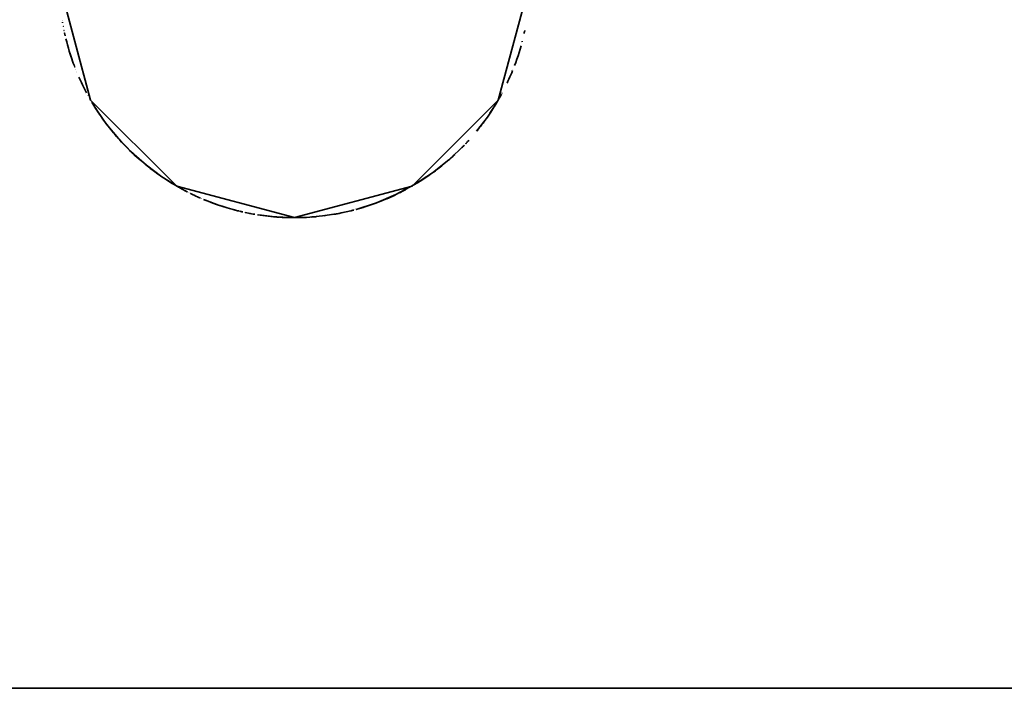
# Model space of a CAD drawing. Header units: millimetres. Extents: x 0 to 420, y 0 to 297.
# Tile 8 of 20: x 129.9 to 132.51, y 188.75 to 190.53. Entities that reach past the tile are written whole.
import ezdxf

# ---------------------------------------------------------------- set-up
doc = ezdxf.new("R2010")
doc.units = ezdxf.units.MM
doc.layers.add('OUTLINE', color=7, linetype='Continuous', lineweight=35, true_color=0x141414)

msp = doc.modelspace()

# ---------------------------------------------------------------- linework, layer by layer
at = {"layer": 'OUTLINE'}
for points in [[(130, 190.625), (130.0837, 190.3125), (130.3125, 190.0837), (130.625, 190), (130.9375, 190.0837), (131.1663, 190.3125), (131.25, 190.625)], [(130.0081, 190.5249), (130.0081, 190.5249), (130.0081, 190.5249), (130.0081, 190.5249), (130.0081, 190.5249), (130.0081, 190.5249), (130.0081, 190.5249)], [(130.0082, 190.524), (130.0082, 190.524), (130.0082, 190.524), (130.0082, 190.524), (130.0082, 190.524), (130.0082, 190.524), (130.0082, 190.524)], [(130.0091, 190.5188), (130.0091, 190.5188), (130.0091, 190.5188), (130.0091, 190.5188), (130.0091, 190.5188), (130.0091, 190.5188), (130.0091, 190.5188)], [(130.0091, 190.5188), (130.0091, 190.5185), (130.0092, 190.5183), (130.0092, 190.5181), (130.0093, 190.5178), (130.0093, 190.5176), (130.0093, 190.5174)], [(130.0109, 190.509), (130.0109, 190.509), (130.0109, 190.509), (130.0109, 190.509), (130.0109, 190.509), (130.0109, 190.509), (130.0109, 190.509)], [(130.011, 190.5085), (130.011, 190.5085), (130.011, 190.5085), (130.011, 190.5085), (130.011, 190.5084), (130.011, 190.5084), (130.011, 190.5084)], [(130.0111, 190.5078), (130.0111, 190.5078), (130.0111, 190.5078), (130.0111, 190.5078), (130.0111, 190.5078), (130.0111, 190.5078), (130.0111, 190.5078)], [(130.0131, 190.4975), (130.0131, 190.4975), (130.0131, 190.4975), (130.0131, 190.4975), (130.0132, 190.4975), (130.0132, 190.4974), (130.0132, 190.4974)], [(130.0146, 190.4908), (130.0149, 190.4895), (130.0151, 190.4883), (130.0154, 190.487), (130.0157, 190.4858), (130.016, 190.4845), (130.0163, 190.4833)], [(130.0146, 190.4906), (130.0146, 190.4906), (130.0146, 190.4905), (130.0147, 190.4904), (130.0147, 190.4904), (130.0147, 190.4903), (130.0147, 190.4903)], [(130.0147, 190.4902), (130.0147, 190.4902), (130.0147, 190.4902), (130.0147, 190.4902), (130.0147, 190.4902), (130.0147, 190.4902), (130.0147, 190.4902)], [(131.235, 190.489), (131.2353, 190.4904), (131.2356, 190.4918), (131.2359, 190.4932), (131.2362, 190.4946), (131.2365, 190.4959), (131.2368, 190.4973)], [(131.2364, 190.4952), (131.2364, 190.4952), (131.2364, 190.4952), (131.2364, 190.4952), (131.2364, 190.4952), (131.2364, 190.4952), (131.2364, 190.4952)], [(130.0182, 190.4752), (130.0203, 190.4669), (130.0225, 190.4587), (130.0249, 190.4505), (130.0273, 190.4423), (130.0299, 190.4341), (130.0325, 190.426)], [(131.2294, 190.4658), (131.2294, 190.4658), (131.2294, 190.4658), (131.2294, 190.4658), (131.2294, 190.4658), (131.2294, 190.4658), (131.2294, 190.4658)], [(131.2297, 190.4668), (131.2297, 190.467), (131.2297, 190.4671), (131.2298, 190.4673), (131.2298, 190.4675), (131.2299, 190.4676), (131.2299, 190.4678)], [(131.2299, 190.4678), (131.23, 190.468), (131.23, 190.4681), (131.23, 190.4683), (131.2301, 190.4685), (131.2301, 190.4687), (131.2302, 190.4688)], [(130.0278, 190.4407), (130.0278, 190.4407), (130.0278, 190.4407), (130.0278, 190.4407), (130.0278, 190.4407), (130.0278, 190.4407), (130.0278, 190.4407)], [(130.028, 190.44), (130.028, 190.44), (130.028, 190.44), (130.028, 190.44), (130.028, 190.44), (130.028, 190.44), (130.028, 190.44)], [(130.0287, 190.4379), (130.0304, 190.4324), (130.0322, 190.4269), (130.0341, 190.4215), (130.036, 190.416), (130.0379, 190.4106), (130.0399, 190.4052)], [(131.2096, 190.4039), (131.2128, 190.4125), (131.2159, 190.4213), (131.2188, 190.43), (131.2216, 190.4388), (131.2243, 190.4477), (131.2269, 190.4566)], [(130.036, 190.4159), (130.036, 190.4159), (130.036, 190.4159), (130.036, 190.4159), (130.036, 190.4159), (130.036, 190.4159), (130.036, 190.4159)], [(130.0395, 190.4064), (130.0397, 190.4058), (130.0399, 190.4052), (130.0401, 190.4047), (130.0403, 190.4041), (130.0406, 190.4035), (130.0408, 190.403)], [(130.0405, 190.4036), (130.0406, 190.4035), (130.0406, 190.4034), (130.0407, 190.4032), (130.0407, 190.4031), (130.0408, 190.403), (130.0408, 190.4028)], [(130.0408, 190.4029), (130.0408, 190.4029), (130.0408, 190.4029), (130.0408, 190.4029), (130.0408, 190.4029), (130.0408, 190.4029), (130.0408, 190.4029)], [(130.0418, 190.4002), (130.0418, 190.4002), (130.0418, 190.4002), (130.0418, 190.4002), (130.0419, 190.4001), (130.0419, 190.4001), (130.0419, 190.4001)], [(130.0419, 190.4001), (130.0419, 190.4001), (130.0419, 190.4001), (130.0419, 190.4001), (130.0419, 190.4001), (130.0419, 190.4001), (130.0419, 190.4001)], [(130.0441, 190.3944), (130.0441, 190.3944), (130.0441, 190.3944), (130.0441, 190.3944), (130.0441, 190.3944), (130.0441, 190.3944), (130.0441, 190.3944)], [(130.0444, 190.3937), (130.0444, 190.3937), (130.0444, 190.3937), (130.0444, 190.3937), (130.0444, 190.3937), (130.0444, 190.3937), (130.0444, 190.3937)], [(130.047, 190.3872), (130.047, 190.3872), (130.047, 190.3872), (130.047, 190.3872), (130.047, 190.3872), (130.047, 190.3872), (130.047, 190.3872)], [(130.0476, 190.3858), (130.0476, 190.3858), (130.0476, 190.3858), (130.0476, 190.3858), (130.0476, 190.3858), (130.0476, 190.3858), (130.0476, 190.3858)], [(131.1896, 190.3569), (131.1922, 190.3624), (131.1947, 190.368), (131.1972, 190.3736), (131.1996, 190.3792), (131.202, 190.3849), (131.2044, 190.3905)], [(131.2054, 190.3932), (131.2054, 190.3932), (131.2054, 190.3932), (131.2054, 190.3932), (131.2054, 190.3932), (131.2054, 190.3932), (131.2054, 190.3932)], [(130.0529, 190.3733), (130.0561, 190.3663), (130.0593, 190.3593), (130.0626, 190.3524), (130.066, 190.3456), (130.0694, 190.3387), (130.073, 190.3319)], [(131.1978, 190.3749), (131.1978, 190.3749), (131.1978, 190.3749), (131.1978, 190.3749), (131.1978, 190.3749), (131.1978, 190.3749), (131.1978, 190.3749)], [(131.1978, 190.3749), (131.1978, 190.3749), (131.1978, 190.3749), (131.1978, 190.3749), (131.1978, 190.3749), (131.1978, 190.3749), (131.1978, 190.3749)], [(131.1983, 190.3761), (131.1983, 190.3761), (131.1983, 190.3761), (131.1983, 190.3761), (131.1983, 190.3761), (131.1983, 190.3761), (131.1983, 190.3761)], [(131.1763, 190.3305), (131.1763, 190.3306), (131.1763, 190.3306), (131.1764, 190.3307), (131.1764, 190.3308), (131.1765, 190.3309), (131.1765, 190.3309)], [(130.0764, 190.3255), (130.0765, 190.3254), (130.0765, 190.3253), (130.0766, 190.3252), (130.0767, 190.3251), (130.0767, 190.325), (130.0768, 190.3249)], [(130.0768, 190.3249), (130.0768, 190.3249), (130.0768, 190.3249), (130.0768, 190.3249), (130.0768, 190.3249), (130.0768, 190.3249), (130.0768, 190.3249)], [(130.0771, 190.3243), (130.0771, 190.3243), (130.0771, 190.3243), (130.0771, 190.3243), (130.0771, 190.3243), (130.0771, 190.3243), (130.0771, 190.3243)], [(130.0791, 190.3206), (130.0791, 190.3206), (130.0791, 190.3206), (130.0791, 190.3206), (130.0791, 190.3206), (130.0791, 190.3206), (130.0791, 190.3206)], [(130.0802, 190.3187), (130.0802, 190.3187), (130.0802, 190.3187), (130.0802, 190.3187), (130.0802, 190.3187), (130.0802, 190.3187), (130.0802, 190.3187)], [(130.0834, 190.3131), (130.0834, 190.3131), (130.0834, 190.3131), (130.0834, 190.3131), (130.0834, 190.3131), (130.0834, 190.3131), (130.0834, 190.3131)], [(130.0841, 190.3119), (130.0841, 190.3119), (130.0841, 190.3119), (130.0841, 190.3119), (130.0841, 190.3119), (130.0841, 190.3119), (130.0841, 190.3119)], [(130.0873, 190.3065), (130.0898, 190.3022), (130.0923, 190.298), (130.0949, 190.2938), (130.0976, 190.2897), (130.1002, 190.2855), (130.1029, 190.2814)], [(130.0873, 190.3064), (130.0873, 190.3064), (130.0873, 190.3064), (130.0873, 190.3064), (130.0873, 190.3064), (130.0873, 190.3064), (130.0873, 190.3064)], [(130.0896, 190.3025), (130.0896, 190.3025), (130.0896, 190.3025), (130.0896, 190.3025), (130.0896, 190.3025), (130.0896, 190.3025), (130.0896, 190.3025)], [(131.1088, 190.2294), (131.1187, 190.2417), (131.1283, 190.2544), (131.1375, 190.2672), (131.1464, 190.2804), (131.155, 190.2937), (131.1632, 190.3072)], [(131.1444, 190.2773), (131.1495, 190.2852), (131.1546, 190.2931), (131.1595, 190.3011), (131.1644, 190.3092), (131.1691, 190.3174), (131.1736, 190.3256)], [(131.1556, 190.2947), (131.159, 190.3002), (131.1623, 190.3058), (131.1656, 190.3114), (131.1688, 190.317), (131.172, 190.3226), (131.1751, 190.3283)], [(131.1644, 190.3092), (131.1644, 190.3092), (131.1644, 190.3092), (131.1644, 190.3092), (131.1644, 190.3092), (131.1644, 190.3092), (131.1644, 190.3092)], [(131.1675, 190.3147), (131.1675, 190.3147), (131.1675, 190.3147), (131.1675, 190.3147), (131.1675, 190.3147), (131.1675, 190.3147), (131.1675, 190.3147)], [(130.092, 190.2986), (130.092, 190.2986), (130.092, 190.2986), (130.092, 190.2986), (130.092, 190.2986), (130.092, 190.2986), (130.092, 190.2986)], [(130.0937, 190.2958), (130.0937, 190.2958), (130.0937, 190.2958), (130.0937, 190.2958), (130.0937, 190.2958), (130.0937, 190.2958), (130.0937, 190.2958)], [(130.0959, 190.2924), (130.0959, 190.2924), (130.0959, 190.2924), (130.0959, 190.2924), (130.0959, 190.2924), (130.0959, 190.2924), (130.0959, 190.2924)], [(130.0961, 190.292), (130.0961, 190.292), (130.0961, 190.292), (130.0961, 190.292), (130.0961, 190.292), (130.0961, 190.292), (130.0961, 190.292)], [(130.0963, 190.2918), (130.1253, 190.2496), (130.1578, 190.2099), (130.1933, 190.173), (130.2318, 190.1392), (130.2729, 190.1086), (130.3164, 190.0815)], [(130.1007, 190.2848), (130.1018, 190.283), (130.103, 190.2813), (130.1042, 190.2795), (130.1053, 190.2778), (130.1065, 190.276), (130.1077, 190.2743)], [(130.1035, 190.2805), (130.11, 190.271), (130.1166, 190.2615), (130.1234, 190.2521), (130.1304, 190.2429), (130.1376, 190.2338), (130.1449, 190.2249)], [(130.1078, 190.2741), (130.1078, 190.2741), (130.1078, 190.2741), (130.1078, 190.2741), (130.1078, 190.2741), (130.1078, 190.2741), (130.1078, 190.2741)], [(130.1111, 190.2694), (130.1111, 190.2693), (130.1112, 190.2692), (130.1113, 190.2691), (130.1113, 190.2689), (130.1114, 190.2688), (130.1115, 190.2687)], [(130.1115, 190.2687), (130.1115, 190.2687), (130.1115, 190.2687), (130.1115, 190.2687), (130.1115, 190.2687), (130.1115, 190.2687), (130.1115, 190.2687)], [(130.1139, 190.2653), (130.1139, 190.2653), (130.1139, 190.2653), (130.1139, 190.2653), (130.1139, 190.2653), (130.1139, 190.2653), (130.1139, 190.2653)], [(130.1178, 190.2597), (130.1179, 190.2597), (130.118, 190.2596), (130.118, 190.2595), (130.1181, 190.2594), (130.1182, 190.2593), (130.1182, 190.2592)], [(130.1182, 190.2592), (130.1182, 190.2592), (130.1182, 190.2592), (130.1182, 190.2592), (130.1182, 190.2592), (130.1182, 190.2592), (130.1182, 190.2592)], [(130.1207, 190.2559), (130.1207, 190.2559), (130.1207, 190.2559), (130.1207, 190.2559), (130.1207, 190.2559), (130.1207, 190.2559), (130.1207, 190.2559)], [(130.1247, 190.2504), (130.1248, 190.2503), (130.1248, 190.2502), (130.1249, 190.2501), (130.125, 190.25), (130.1251, 190.2499), (130.1251, 190.2498)], [(131.1102, 190.231), (131.1134, 190.235), (131.1166, 190.2391), (131.1198, 190.2432), (131.123, 190.2473), (131.1261, 190.2514), (131.1292, 190.2556)], [(130.1453, 190.2244), (130.1453, 190.2244), (130.1453, 190.2244), (130.1453, 190.2244), (130.1453, 190.2244), (130.1453, 190.2244), (130.1453, 190.2244)], [(131.1248, 190.2497), (131.1248, 190.2497), (131.1248, 190.2497), (131.1248, 190.2497), (131.1248, 190.2497), (131.1248, 190.2497), (131.1248, 190.2497)], [(130.1461, 190.2235), (130.1526, 190.2158), (130.1592, 190.2083), (130.1659, 190.2009), (130.1728, 190.1935), (130.1798, 190.1863), (130.1869, 190.1792)], [(130.151, 190.2176), (130.151, 190.2176), (130.151, 190.2176), (130.151, 190.2176), (130.151, 190.2176), (130.151, 190.2176), (130.151, 190.2176)], [(130.1523, 190.2161), (130.1523, 190.2161), (130.1523, 190.2161), (130.1523, 190.2161), (130.1523, 190.2161), (130.1523, 190.2161), (130.1523, 190.2161)], [(130.1634, 190.2037), (130.1634, 190.2037), (130.1634, 190.2037), (130.1634, 190.2037), (130.1634, 190.2037), (130.1634, 190.2037), (130.1634, 190.2037)], [(130.1647, 190.2022), (130.1647, 190.2022), (130.1647, 190.2022), (130.1647, 190.2022), (130.1647, 190.2022), (130.1647, 190.2022), (130.1647, 190.2022)], [(130.166, 190.2008), (130.166, 190.2008), (130.166, 190.2008), (130.166, 190.2008), (130.166, 190.2008), (130.166, 190.2008), (130.166, 190.2008)], [(130.1674, 190.1993), (130.1674, 190.1993), (130.1674, 190.1993), (130.1674, 190.1993), (130.1674, 190.1993), (130.1674, 190.1993), (130.1674, 190.1993)], [(130.1687, 190.1979), (130.1687, 190.1979), (130.1687, 190.1979), (130.1687, 190.1979), (130.1687, 190.1979), (130.1687, 190.1979), (130.1687, 190.1979)], [(131.08, 190.1965), (131.0804, 190.197), (131.0809, 190.1974), (131.0813, 190.1979), (131.0818, 190.1984), (131.0822, 190.1989), (131.0826, 190.1993)], [(131.0818, 190.1984), (131.0829, 190.1996), (131.084, 190.2008), (131.0851, 190.2019), (131.0861, 190.2031), (131.0872, 190.2043), (131.0883, 190.2055)], [(130.17, 190.1965), (130.1702, 190.1963), (130.1704, 190.1961), (130.1706, 190.1959), (130.1708, 190.1957), (130.171, 190.1955), (130.1712, 190.1953)], [(130.1864, 190.1797), (130.1914, 190.1749), (130.1964, 190.1701), (130.2015, 190.1653), (130.2066, 190.1607), (130.2118, 190.156), (130.2171, 190.1515)], [(130.7892, 190.0219), (130.8428, 190.0392), (130.8946, 190.0612), (130.9443, 190.0877), (130.9914, 190.1187), (131.0355, 190.1537), (131.0763, 190.1926)], [(131.0694, 190.1856), (131.0705, 190.1867), (131.0716, 190.1878), (131.0727, 190.1889), (131.0738, 190.19), (131.0748, 190.1911), (131.0759, 190.1922)], [(131.0812, 190.1978), (131.0812, 190.1978), (131.0812, 190.1978), (131.0812, 190.1978), (131.0812, 190.1978), (131.0812, 190.1978), (131.0812, 190.1978)], [(130.1986, 190.168), (130.1987, 190.1679), (130.1988, 190.1678), (130.1989, 190.1677), (130.199, 190.1676), (130.1991, 190.1675), (130.1992, 190.1675)], [(130.1994, 190.1673), (130.1994, 190.1673), (130.1994, 190.1673), (130.1994, 190.1673), (130.1994, 190.1673), (130.1994, 190.1673), (130.1994, 190.1673)], [(130.2009, 190.1659), (130.2009, 190.1659), (130.2009, 190.1659), (130.2009, 190.1659), (130.2009, 190.1659), (130.2009, 190.1659), (130.2009, 190.1659)], [(131.0306, 190.1495), (131.0341, 190.1525), (131.0376, 190.1556), (131.0411, 190.1586), (131.0445, 190.1617), (131.0479, 190.1648), (131.0513, 190.168)], [(130.2275, 190.1427), (130.2275, 190.1427), (130.2275, 190.1427), (130.2275, 190.1427), (130.2275, 190.1427), (130.2275, 190.1427), (130.2275, 190.1427)], [(130.2281, 190.1422), (130.2281, 190.1422), (130.2281, 190.1422), (130.2281, 190.1422), (130.2281, 190.1422), (130.2281, 190.1422), (130.2281, 190.1422)], [(130.2288, 190.1416), (130.2288, 190.1416), (130.2288, 190.1416), (130.2288, 190.1416), (130.2288, 190.1416), (130.2288, 190.1416), (130.2288, 190.1416)], [(130.2294, 190.1412), (130.2294, 190.1412), (130.2294, 190.1412), (130.2294, 190.1412), (130.2294, 190.1412), (130.2294, 190.1412), (130.2294, 190.1412)], [(130.2297, 190.1409), (130.2339, 190.1375), (130.238, 190.1342), (130.2422, 190.131), (130.2464, 190.1277), (130.2506, 190.1245), (130.2549, 190.1214)], [(130.2347, 190.1369), (130.2347, 190.1369), (130.2347, 190.1369), (130.2347, 190.1369), (130.2347, 190.1369), (130.2347, 190.1369), (130.2347, 190.1369)], [(130.2358, 190.136), (130.2358, 190.136), (130.2358, 190.136), (130.2358, 190.136), (130.2358, 190.136), (130.2358, 190.136), (130.2358, 190.136)], [(130.2394, 190.1331), (130.2395, 190.133), (130.2396, 190.133), (130.2397, 190.1329), (130.2398, 190.1328), (130.2399, 190.1327), (130.24, 190.1327)], [(130.24, 190.1327), (130.24, 190.1327), (130.24, 190.1327), (130.24, 190.1327), (130.24, 190.1326), (130.24, 190.1326), (130.24, 190.1326)], [(130.2556, 190.1209), (130.2584, 190.1188), (130.2612, 190.1168), (130.264, 190.1148), (130.2668, 190.1128), (130.2697, 190.1108), (130.2725, 190.1089)], [(130.2567, 190.1201), (130.2579, 190.1191), (130.2592, 190.1182), (130.2605, 190.1173), (130.2618, 190.1163), (130.2631, 190.1154), (130.2644, 190.1145)], [(130.9959, 190.1219), (130.9993, 190.1245), (131.0027, 190.127), (131.0061, 190.1296), (131.0095, 190.1323), (131.0128, 190.1349), (131.0162, 190.1375)], [(130.2646, 190.1144), (130.2646, 190.1144), (130.2646, 190.1144), (130.2646, 190.1144), (130.2646, 190.1144), (130.2646, 190.1144), (130.2646, 190.1144)], [(130.2749, 190.1072), (130.2749, 190.1072), (130.2749, 190.1072), (130.2749, 190.1072), (130.2749, 190.1072), (130.2749, 190.1072), (130.2749, 190.1072)], [(130.2752, 190.107), (130.2752, 190.107), (130.2753, 190.107), (130.2753, 190.107), (130.2753, 190.107), (130.2753, 190.107), (130.2753, 190.107)], [(130.2758, 190.1066), (130.2758, 190.1066), (130.2758, 190.1066), (130.2758, 190.1066), (130.2758, 190.1066), (130.2758, 190.1066), (130.2758, 190.1066)], [(130.2764, 190.1062), (130.2764, 190.1062), (130.2764, 190.1062), (130.2764, 190.1062), (130.2764, 190.1062), (130.2764, 190.1062), (130.2764, 190.1062)], [(130.277, 190.1058), (130.2824, 190.1023), (130.2878, 190.0988), (130.2933, 190.0953), (130.2988, 190.0919), (130.3043, 190.0886), (130.3098, 190.0853)], [(130.2829, 190.102), (130.2829, 190.102), (130.2829, 190.102), (130.2829, 190.102), (130.2829, 190.102), (130.2829, 190.102), (130.2829, 190.102)], [(130.284, 190.1012), (130.284, 190.1012), (130.284, 190.1012), (130.284, 190.1012), (130.284, 190.1012), (130.284, 190.1012), (130.284, 190.1012)], [(130.2882, 190.0985), (130.2882, 190.0985), (130.2882, 190.0985), (130.2882, 190.0985), (130.2882, 190.0985), (130.2882, 190.0985), (130.2882, 190.0985)], [(130.29, 190.0973), (130.29, 190.0973), (130.29, 190.0973), (130.29, 190.0973), (130.29, 190.0973), (130.29, 190.0973), (130.29, 190.0973)], [(130.2912, 190.0966), (130.2912, 190.0966), (130.2912, 190.0966), (130.2912, 190.0966), (130.2912, 190.0966), (130.2912, 190.0966), (130.2912, 190.0966)], [(130.2913, 190.0965), (130.2913, 190.0965), (130.2913, 190.0965), (130.2913, 190.0965), (130.2913, 190.0965), (130.2913, 190.0965), (130.2913, 190.0965)], [(130.2919, 190.0962), (130.2919, 190.0962), (130.2919, 190.0962), (130.2919, 190.0962), (130.2919, 190.0962), (130.2919, 190.0962), (130.2919, 190.0962)], [(130.9503, 190.0913), (130.9513, 190.0919), (130.9523, 190.0925), (130.9533, 190.0931), (130.9542, 190.0937), (130.9552, 190.0944), (130.9562, 190.095)], [(130.9533, 190.0932), (130.9586, 190.0965), (130.9638, 190.0998), (130.9691, 190.1032), (130.9743, 190.1067), (130.9794, 190.1102), (130.9845, 190.1138)], [(130.3152, 190.0822), (130.3155, 190.082), (130.3158, 190.0818), (130.3161, 190.0817), (130.3164, 190.0815), (130.3167, 190.0813), (130.317, 190.0812)], [(130.317, 190.0811), (130.317, 190.0811), (130.317, 190.0811), (130.317, 190.0811), (130.317, 190.0811), (130.317, 190.0811), (130.317, 190.0811)], [(130.3194, 190.0798), (130.3194, 190.0798), (130.3195, 190.0798), (130.3195, 190.0798), (130.3195, 190.0797), (130.3195, 190.0797), (130.3196, 190.0797)], [(130.3196, 190.0797), (130.3196, 190.0797), (130.3196, 190.0797), (130.3196, 190.0797), (130.3196, 190.0797), (130.3196, 190.0797), (130.3196, 190.0797)], [(130.32, 190.0795), (130.3208, 190.0791), (130.3215, 190.0786), (130.3222, 190.0782), (130.323, 190.0778), (130.3237, 190.0774), (130.3245, 190.077)], [(130.3208, 190.079), (130.3239, 190.0773), (130.3271, 190.0756), (130.3302, 190.0739), (130.3334, 190.0722), (130.3366, 190.0705), (130.3397, 190.0689)], [(130.3245, 190.077), (130.3245, 190.077), (130.3246, 190.077), (130.3246, 190.077), (130.3246, 190.077), (130.3246, 190.077), (130.3246, 190.077)], [(130.3249, 190.0767), (130.3276, 190.0753), (130.3302, 190.0739), (130.3329, 190.0725), (130.3356, 190.0711), (130.3382, 190.0697), (130.3409, 190.0683)], [(130.326, 190.0761), (130.326, 190.0761), (130.326, 190.0761), (130.326, 190.0761), (130.326, 190.0761), (130.326, 190.0761), (130.326, 190.0761)], [(130.3303, 190.0738), (130.3303, 190.0738), (130.3303, 190.0738), (130.3303, 190.0738), (130.3303, 190.0738), (130.3303, 190.0738), (130.3303, 190.0738)], [(130.3424, 190.0675), (130.3424, 190.0675), (130.3424, 190.0675), (130.3424, 190.0675), (130.3424, 190.0675), (130.3424, 190.0675), (130.3424, 190.0675)], [(130.343, 190.0673), (130.343, 190.0673), (130.343, 190.0673), (130.343, 190.0673), (130.343, 190.0673), (130.343, 190.0673), (130.343, 190.0673)], [(130.9041, 190.0658), (130.9069, 190.0672), (130.9096, 190.0686), (130.9123, 190.07), (130.915, 190.0714), (130.9177, 190.0728), (130.9205, 190.0742)], [(130.9259, 190.0772), (130.9259, 190.0772), (130.9259, 190.0772), (130.9259, 190.0772), (130.9259, 190.0772), (130.9259, 190.0772), (130.9259, 190.0772)], [(130.9264, 190.0775), (130.9264, 190.0775), (130.9264, 190.0775), (130.9264, 190.0775), (130.9264, 190.0775), (130.9264, 190.0775), (130.9264, 190.0775)], [(130.9279, 190.0783), (130.9279, 190.0783), (130.9279, 190.0783), (130.9279, 190.0783), (130.9279, 190.0783), (130.9279, 190.0783), (130.9279, 190.0783)], [(130.3435, 190.067), (130.3435, 190.067), (130.3435, 190.067), (130.3435, 190.067), (130.3435, 190.067), (130.3435, 190.067), (130.3435, 190.067)], [(130.3454, 190.066), (130.3454, 190.066), (130.3454, 190.066), (130.3454, 190.066), (130.3454, 190.066), (130.3454, 190.066), (130.3454, 190.066)], [(130.347, 190.0652), (130.347, 190.0652), (130.347, 190.0652), (130.347, 190.0652), (130.347, 190.0652), (130.347, 190.0652), (130.347, 190.0652)], [(130.3488, 190.0643), (130.3488, 190.0643), (130.3488, 190.0643), (130.3488, 190.0643), (130.3488, 190.0643), (130.3488, 190.0643), (130.3488, 190.0643)], [(130.3493, 190.0641), (130.3499, 190.0638), (130.3504, 190.0636), (130.3509, 190.0633), (130.3515, 190.063), (130.352, 190.0628), (130.3525, 190.0625)], [(130.3505, 190.0635), (130.3547, 190.0615), (130.3589, 190.0595), (130.3631, 190.0575), (130.3673, 190.0556), (130.3715, 190.0537), (130.3758, 190.0518)], [(130.3526, 190.0625), (130.3526, 190.0625), (130.3526, 190.0625), (130.3526, 190.0625), (130.3526, 190.0625), (130.3526, 190.0625), (130.3526, 190.0625)], [(130.3554, 190.0611), (130.3554, 190.0611), (130.3554, 190.0611), (130.3554, 190.0611), (130.3554, 190.0611), (130.3554, 190.0611), (130.3554, 190.0611)], [(130.3554, 190.0611), (130.3555, 190.0611), (130.3557, 190.061), (130.3558, 190.0609), (130.3559, 190.0609), (130.3561, 190.0608), (130.3562, 190.0608)], [(130.3555, 190.0611), (130.3555, 190.0611), (130.3555, 190.0611), (130.3555, 190.0611), (130.3555, 190.0611), (130.3555, 190.0611), (130.3555, 190.0611)], [(130.3563, 190.0607), (130.3563, 190.0607), (130.3563, 190.0607), (130.3563, 190.0607), (130.3563, 190.0607), (130.3563, 190.0607), (130.3563, 190.0607)], [(130.3563, 190.0607), (130.3563, 190.0607), (130.3563, 190.0607), (130.3563, 190.0607), (130.3563, 190.0607), (130.3563, 190.0607), (130.3563, 190.0607)], [(130.3567, 190.0605), (130.3567, 190.0605), (130.3567, 190.0605), (130.3567, 190.0605), (130.3567, 190.0605), (130.3567, 190.0605), (130.3567, 190.0605)], [(130.3609, 190.0585), (130.3609, 190.0585), (130.3609, 190.0585), (130.3609, 190.0585), (130.3609, 190.0585), (130.3609, 190.0585), (130.3609, 190.0585)], [(130.3614, 190.0583), (130.3614, 190.0583), (130.3614, 190.0583), (130.3614, 190.0583), (130.3614, 190.0583), (130.3614, 190.0583), (130.3614, 190.0583)], [(130.3624, 190.0578), (130.3624, 190.0578), (130.3624, 190.0578), (130.3624, 190.0578), (130.3624, 190.0578), (130.3624, 190.0578), (130.3624, 190.0578)], [(130.3791, 190.0504), (130.3791, 190.0504), (130.3791, 190.0504), (130.3791, 190.0504), (130.3791, 190.0504), (130.3791, 190.0504), (130.3792, 190.0504)], [(130.3834, 190.0486), (130.3957, 190.0436), (130.4082, 190.0388), (130.4208, 190.0343), (130.4335, 190.0301), (130.4462, 190.0261), (130.4591, 190.0224)], [(130.3844, 190.0482), (130.3845, 190.0481), (130.3845, 190.0481), (130.3846, 190.0481), (130.3847, 190.048), (130.3848, 190.048), (130.3848, 190.048)], [(130.3867, 190.0472), (130.387, 190.0471), (130.3873, 190.0469), (130.3877, 190.0468), (130.388, 190.0467), (130.3883, 190.0466), (130.3886, 190.0464)], [(130.3886, 190.0464), (130.3886, 190.0464), (130.3886, 190.0464), (130.3886, 190.0464), (130.3886, 190.0464), (130.3886, 190.0464), (130.3886, 190.0464)], [(130.3886, 190.0464), (130.4001, 190.0419), (130.4117, 190.0375), (130.4233, 190.0334), (130.435, 190.0296), (130.4468, 190.0259), (130.4587, 190.0225)], [(130.39, 190.0459), (130.39, 190.0459), (130.39, 190.0459), (130.39, 190.0459), (130.39, 190.0459), (130.39, 190.0459), (130.39, 190.0459)], [(130.7883, 190.0217), (130.8016, 190.0255), (130.8149, 190.0295), (130.8281, 190.0339), (130.8412, 190.0386), (130.8541, 190.0435), (130.867, 190.0487)], [(130.867, 190.0488), (130.868, 190.0492), (130.869, 190.0496), (130.87, 190.05), (130.8709, 190.0504), (130.8719, 190.0508), (130.8729, 190.0513)], [(130.8706, 190.0503), (130.8746, 190.052), (130.8787, 190.0538), (130.8827, 190.0556), (130.8867, 190.0574), (130.8907, 190.0593), (130.8947, 190.0612)], [(130.8843, 190.0563), (130.8843, 190.0563), (130.8843, 190.0563), (130.8843, 190.0563), (130.8843, 190.0563), (130.8843, 190.0563), (130.8843, 190.0563)], [(130.4587, 190.0225), (130.4587, 190.0225), (130.4587, 190.0225), (130.4587, 190.0225), (130.4587, 190.0225), (130.4587, 190.0225), (130.4587, 190.0225)], [(130.4596, 190.0223), (130.4596, 190.0223), (130.4596, 190.0223), (130.4596, 190.0223), (130.4596, 190.0223), (130.4596, 190.0223), (130.4596, 190.0223)], [(130.4599, 190.0222), (130.4627, 190.0214), (130.4656, 190.0207), (130.4684, 190.0199), (130.4713, 190.0192), (130.4742, 190.0185), (130.477, 190.0178)], [(130.4639, 190.0211), (130.4643, 190.021), (130.4647, 190.0209), (130.4651, 190.0208), (130.4655, 190.0207), (130.4659, 190.0206), (130.4663, 190.0205)], [(130.4651, 190.0208), (130.4651, 190.0208), (130.4651, 190.0208), (130.4651, 190.0208), (130.4651, 190.0208), (130.4651, 190.0208), (130.4651, 190.0208)], [(130.4656, 190.0207), (130.4661, 190.0205), (130.4665, 190.0204), (130.467, 190.0203), (130.4675, 190.0202), (130.4679, 190.0201), (130.4684, 190.0199)], [(130.4776, 190.0176), (130.4776, 190.0176), (130.4776, 190.0176), (130.4776, 190.0176), (130.4776, 190.0176), (130.4776, 190.0176), (130.4776, 190.0176)], [(130.4787, 190.0174), (130.4787, 190.0174), (130.4787, 190.0174), (130.4787, 190.0174), (130.4787, 190.0174), (130.4787, 190.0174), (130.4787, 190.0174)], [(130.4792, 190.0172), (130.4807, 190.0169), (130.4822, 190.0165), (130.4837, 190.0162), (130.4852, 190.0158), (130.4867, 190.0155), (130.4882, 190.0152)], [(130.4793, 190.0172), (130.4793, 190.0172), (130.4793, 190.0172), (130.4793, 190.0172), (130.4793, 190.0172), (130.4793, 190.0172), (130.4793, 190.0172)], [(130.4807, 190.0169), (130.4816, 190.0167), (130.4825, 190.0165), (130.4835, 190.0162), (130.4844, 190.016), (130.4853, 190.0158), (130.4862, 190.0156)], [(130.5305, 190.0072), (130.5727, 190.0022), (130.6151, 190.0001), (130.6575, 190.0008), (130.6998, 190.0045), (130.7417, 190.011), (130.7831, 190.0203)], [(130.7606, 190.0149), (130.7606, 190.0149), (130.7606, 190.0149), (130.7606, 190.0149), (130.7606, 190.0149), (130.7606, 190.0149), (130.7606, 190.0149)], [(130.7749, 190.0182), (130.7761, 190.0185), (130.7773, 190.0189), (130.7786, 190.0192), (130.7798, 190.0195), (130.781, 190.0198), (130.7822, 190.0201)], [(130.7833, 190.0204), (130.7833, 190.0204), (130.7833, 190.0204), (130.7833, 190.0204), (130.7833, 190.0204), (130.7833, 190.0204), (130.7833, 190.0204)], [(130.7842, 190.0206), (130.7842, 190.0206), (130.7842, 190.0206), (130.7842, 190.0206), (130.7842, 190.0206), (130.7842, 190.0206), (130.7842, 190.0206)], [(130.7886, 190.0218), (130.7886, 190.0218), (130.7886, 190.0218), (130.7886, 190.0218), (130.7886, 190.0218), (130.7886, 190.0218), (130.7886, 190.0218)], [(130.7887, 190.0218), (130.7887, 190.0218), (130.7887, 190.0218), (130.7887, 190.0218), (130.7887, 190.0218), (130.7887, 190.0218), (130.7887, 190.0218)], [(130.7913, 190.0225), (130.7913, 190.0225), (130.7913, 190.0225), (130.7913, 190.0225), (130.7913, 190.0225), (130.7913, 190.0225), (130.7913, 190.0225)], [(130.7917, 190.0226), (130.7917, 190.0226), (130.7917, 190.0226), (130.7918, 190.0227), (130.7918, 190.0227), (130.7918, 190.0227), (130.7918, 190.0227)], [(130.7918, 190.0227), (130.7918, 190.0227), (130.7918, 190.0227), (130.7918, 190.0227), (130.7918, 190.0227), (130.7918, 190.0227), (130.7918, 190.0227)], [(130.7924, 190.0228), (130.7924, 190.0228), (130.7924, 190.0228), (130.7924, 190.0228), (130.7924, 190.0228), (130.7924, 190.0228), (130.7924, 190.0228)], [(130.7939, 190.0233), (130.7939, 190.0233), (130.7939, 190.0233), (130.794, 190.0233), (130.794, 190.0233), (130.794, 190.0233), (130.794, 190.0233)], [(130.7972, 190.0242), (130.7972, 190.0242), (130.7972, 190.0242), (130.7972, 190.0242), (130.7972, 190.0242), (130.7972, 190.0242), (130.7972, 190.0242)], [(130.8043, 190.0263), (130.8043, 190.0263), (130.8043, 190.0263), (130.8043, 190.0263), (130.8043, 190.0263), (130.8043, 190.0263), (130.8043, 190.0263)], [(130.8077, 190.0273), (130.8078, 190.0273), (130.8079, 190.0274), (130.8079, 190.0274), (130.808, 190.0274), (130.8081, 190.0274), (130.8082, 190.0274)], [(130.8082, 190.0275), (130.8082, 190.0275), (130.8082, 190.0275), (130.8082, 190.0275), (130.8082, 190.0275), (130.8082, 190.0275), (130.8082, 190.0275)], [(130.4912, 190.0145), (130.4912, 190.0145), (130.4912, 190.0145), (130.4912, 190.0145), (130.4912, 190.0145), (130.4912, 190.0145), (130.4912, 190.0145)], [(130.4916, 190.0144), (130.4916, 190.0144), (130.4916, 190.0144), (130.4916, 190.0144), (130.4916, 190.0144), (130.4916, 190.0144), (130.4916, 190.0144)], [(130.4924, 190.0142), (130.4924, 190.0142), (130.4924, 190.0142), (130.4924, 190.0142), (130.4924, 190.0142), (130.4924, 190.0142), (130.4924, 190.0142)], [(130.4924, 190.0142), (130.4924, 190.0142), (130.4924, 190.0142), (130.4924, 190.0142), (130.4924, 190.0142), (130.4924, 190.0142), (130.4924, 190.0142)], [(130.4931, 190.0141), (130.4931, 190.0141), (130.4931, 190.0141), (130.4931, 190.0141), (130.4931, 190.0141), (130.4931, 190.0141), (130.4931, 190.0141)], [(130.4944, 190.0138), (130.4986, 190.0129), (130.5028, 190.0121), (130.507, 190.0112), (130.5112, 190.0104), (130.5155, 190.0097), (130.5197, 190.0089)], [(130.4982, 190.013), (130.4982, 190.013), (130.4982, 190.013), (130.4982, 190.013), (130.4982, 190.013), (130.4982, 190.013), (130.4982, 190.013)], [(130.4989, 190.0129), (130.4989, 190.0129), (130.4989, 190.0129), (130.4989, 190.0129), (130.4989, 190.0129), (130.4989, 190.0129), (130.4989, 190.0129)], [(130.5054, 190.0115), (130.5055, 190.0115), (130.5056, 190.0115), (130.5057, 190.0115), (130.5057, 190.0115), (130.5058, 190.0115), (130.5059, 190.0115)], [(130.5061, 190.0114), (130.5064, 190.0114), (130.5067, 190.0113), (130.507, 190.0112), (130.5074, 190.0112), (130.5077, 190.0111), (130.508, 190.0111)], [(130.5093, 190.0108), (130.5093, 190.0108), (130.5093, 190.0108), (130.5093, 190.0108), (130.5093, 190.0108), (130.5093, 190.0108), (130.5093, 190.0108)], [(130.52, 190.0089), (130.52, 190.0089), (130.52, 190.0089), (130.52, 190.0089), (130.52, 190.0089), (130.52, 190.0089), (130.52, 190.0089)], [(130.5271, 190.0077), (130.5341, 190.0066), (130.5411, 190.0057), (130.5481, 190.0047), (130.5551, 190.0039), (130.5622, 190.0032), (130.5692, 190.0025)], [(130.5703, 190.0024), (130.5725, 190.0022), (130.5747, 190.002), (130.577, 190.0018), (130.5792, 190.0017), (130.5814, 190.0015), (130.5836, 190.0014)], [(130.5746, 190.002), (130.5746, 190.002), (130.5746, 190.002), (130.5746, 190.002), (130.5746, 190.002), (130.5746, 190.002), (130.5746, 190.002)], [(130.5782, 190.0018), (130.5854, 190.0013), (130.5926, 190.0008), (130.5998, 190.0005), (130.607, 190.0003), (130.6142, 190.0001), (130.6214, 190)], [(130.5859, 190.0012), (130.5859, 190.0012), (130.5859, 190.0012), (130.5859, 190.0012), (130.5859, 190.0012), (130.5859, 190.0012), (130.5859, 190.0012)], [(130.5895, 190.001), (130.5895, 190.001), (130.5895, 190.001), (130.5895, 190.001), (130.5895, 190.001), (130.5895, 190.001), (130.5895, 190.001)], [(130.5907, 190.0009), (130.5907, 190.0009), (130.5907, 190.0009), (130.5907, 190.0009), (130.5907, 190.0009), (130.5907, 190.0009), (130.5907, 190.0009)], [(130.5919, 190.0009), (130.5919, 190.0009), (130.5919, 190.0009), (130.5919, 190.0009), (130.5919, 190.0009), (130.5919, 190.0009), (130.5919, 190.0009)], [(130.6054, 190.0003), (130.6054, 190.0003), (130.6054, 190.0003), (130.6054, 190.0003), (130.6054, 190.0003), (130.6054, 190.0003), (130.6054, 190.0003)], [(130.6059, 190.0003), (130.6059, 190.0003), (130.6059, 190.0003), (130.6059, 190.0003), (130.6059, 190.0003), (130.6059, 190.0003), (130.6059, 190.0003)], [(130.6288, 190), (130.6329, 190.0001), (130.6371, 190.0001), (130.6412, 190.0002), (130.6454, 190.0003), (130.6496, 190.0005), (130.6537, 190.0007)], [(130.6383, 190.0001), (130.6383, 190.0001), (130.6383, 190.0001), (130.6383, 190.0001), (130.6383, 190.0001), (130.6383, 190.0001), (130.6383, 190.0001)], [(130.67, 190.0016), (130.6723, 190.0018), (130.6745, 190.002), (130.6768, 190.0021), (130.679, 190.0023), (130.6813, 190.0025), (130.6835, 190.0027)], [(130.6859, 190.003), (130.6859, 190.003), (130.6859, 190.003), (130.6859, 190.003), (130.6859, 190.003), (130.6859, 190.003), (130.6859, 190.003)], [(130.6871, 190.0031), (130.6871, 190.0031), (130.6871, 190.0031), (130.6871, 190.0031), (130.6871, 190.0031), (130.6871, 190.0031), (130.6871, 190.0031)], [(130.6954, 190.004), (130.6954, 190.004), (130.6954, 190.004), (130.6954, 190.004), (130.6954, 190.004), (130.6954, 190.004), (130.6954, 190.004)], [(130.6966, 190.0041), (130.6966, 190.0041), (130.6966, 190.0041), (130.6966, 190.0041), (130.6966, 190.0041), (130.6966, 190.0041), (130.6966, 190.0041)], [(130.6968, 190.0041), (130.6968, 190.0041), (130.6968, 190.0041), (130.6968, 190.0041), (130.6968, 190.0041), (130.6968, 190.0041), (130.6968, 190.0041)], [(130.7061, 190.0053), (130.7061, 190.0053), (130.7062, 190.0053), (130.7062, 190.0053), (130.7062, 190.0053), (130.7063, 190.0053), (130.7063, 190.0053)], [(130.7064, 190.0053), (130.7064, 190.0053), (130.7064, 190.0053), (130.7064, 190.0053), (130.7065, 190.0053), (130.7065, 190.0053), (130.7065, 190.0053)], [(130.7255, 190.0081), (130.7301, 190.0089), (130.7348, 190.0097), (130.7395, 190.0106), (130.7441, 190.0115), (130.7488, 190.0124), (130.7534, 190.0133)], [(130.7581, 190.0143), (130.7581, 190.0143), (130.7581, 190.0143), (130.7581, 190.0143), (130.7581, 190.0143), (130.7581, 190.0143), (130.7581, 190.0143)], [(128.125, 188.75), (135.125, 188.75)]]:
    msp.add_lwpolyline(points, dxfattribs=at)

doc.saveas('drawing.dxf')
